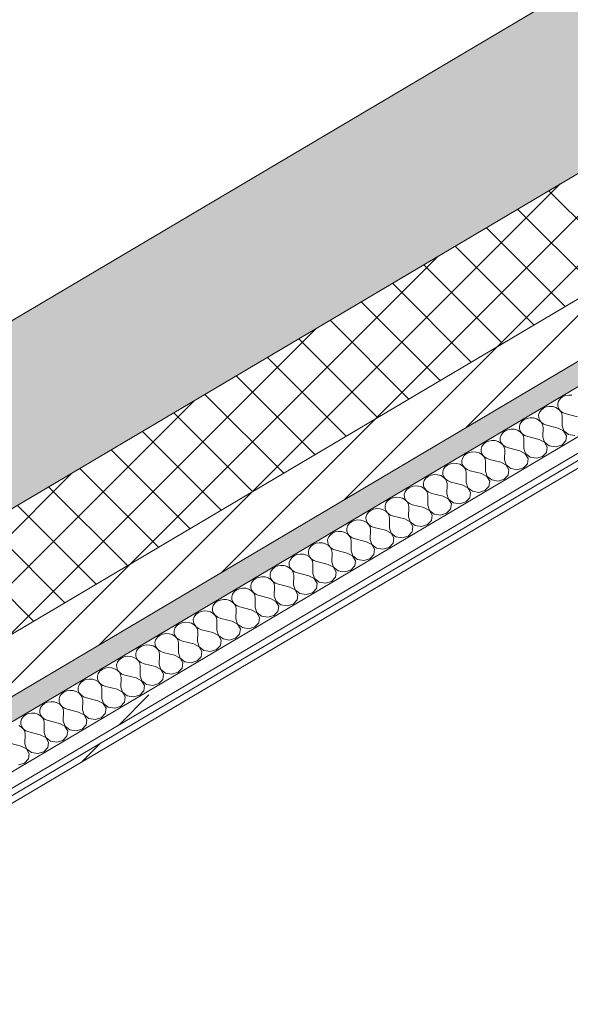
# Model space of a CAD drawing. Header units: millimetres. Extents: x -36631 to 27388, y -24993 to 6945.
# Tile 165 of 256: x 396 to 865, y -12444 to -11604. Entities that reach past the tile are written whole.
import ezdxf

# ---------------------------------------------------------------- set-up
doc = ezdxf.new("R2010")
doc.units = ezdxf.units.MM
doc.header["$MEASUREMENT"] = 0
doc.linetypes.add('Wipeout_Contour', pattern=[1000, 0, -1000])
doc.layers.add('12_FAÇ_Façana', color=7, linetype='Continuous')
doc.layers.add('Nuevo_08_E_Envans secs', color=7, linetype='Continuous')
for name, color, linetype, lineweight, true_color in [('12_FAÇ_Façana_Pluma_Nº__102', 7, 'Continuous', 5, 0xcccccc), ('12_FAÇ_Façana_Pluma_Nº__174', 7, 'Continuous', 13, 0xe4ad2c), ('12_FAÇ_Façana_Pluma_Nº__176', 7, 'Continuous', 15, 0x93a0c6), ('Nuevo_08_E_Envans secs_Pluma_Nº__102', 7, 'Continuous', 5, 0xcccccc), ('Nuevo_08_E_Envans secs_Pluma_Nº__171', 171, 'Continuous', 13, 0xaaaaff), ('Nuevo_08_E_Envans secs_Pluma_Nº__177', 7, 'Continuous', 15, 0xf7e046)]:
    doc.layers.add(name, color=color, linetype=linetype, lineweight=lineweight, true_color=true_color)
for name, color, linetype, lineweight in [('12_FAÇ_Façana_Pluma_Nº__2', 8, 'Continuous', 5), ('12_FAÇ_Façana_Pluma_Nº__7', 7, 'Continuous', 5), ('Nuevo_08_E_Envans secs_Pluma_Nº__1', 7, 'Continuous', 5)]:
    doc.layers.add(name, color=color, linetype=linetype, lineweight=lineweight)
pattern_1 = [(45, (0, 0), (-183.848, 183.848), [195, -65]), (45, (7e-14, 183.85), (-183.848, 183.848), [195, -65])]

# ---------------------------------------------------------------- blocks, each defined once
blk = doc.blocks.new('Elem Sección_97_1')
at = {"layer": '12_FAÇ_Façana_Pluma_Nº__102', "linetype": 'Continuous', "lineweight": 0, "true_color": 0xe5e5e5}
blk.add_hatch(color=254, dxfattribs=at).paths.add_polyline_path([(-1935.93, -13237.7), (-1842.3, -13342.47), (1201.82, -11539.73), (1155.37, -11487.75), (1498.66, -11284.46), (1545.11, -11336.44), (1557.37, -11329.18), (1463.74, -11224.4)])
at = {"layer": '12_FAÇ_Façana_Pluma_Nº__174', "linetype": 'Continuous', "lineweight": 13, "true_color": 0xe4ad2c}
h = blk.add_hatch(dxfattribs=at)
h.set_pattern_fill('SATE_Aislamiento_0001', color=42, style=0, pattern_type=2)
h.set_pattern_definition([(45, (0, 0), (-21.213203, 21.213203), []), (135, (0, 0), (21.213203, 21.213203), [])])
h.paths.add_polyline_path([(-1842.3, -13342.47), (-1779.88, -13412.32), (1229.91, -11629.91), (1264.24, -11609.58), (1201.82, -11539.73)])
at = {"layer": '12_FAÇ_Façana_Pluma_Nº__176', "linetype": 'Continuous', "lineweight": 0, "true_color": 0x495063}
blk.add_hatch(color=251, dxfattribs=at).paths.add_polyline_path([(-1748.67, -13447.25), (-1736.19, -13461.22), (1273.61, -11678.8), (1261.12, -11664.83)])
at = {"layer": '12_FAÇ_Façana_Pluma_Nº__2', "linetype": 'Continuous', "lineweight": 5}
h = blk.add_hatch(dxfattribs=at)
h.set_pattern_fill('Ceramic_0001', color=8, style=0, pattern_type=2)
h.set_pattern_definition([(45, (0, 0), (-21.213203, 21.213203), [])])
h.paths.add_polyline_path([(1229.91, -11629.91), (-1779.88, -13412.32), (-1748.67, -13447.25), (1261.12, -11664.83)])
at = {"layer": '12_FAÇ_Façana_Pluma_Nº__7', "color": 7, "linetype": 'Continuous', "lineweight": 5}
for p, q in [((1463.74, -11224.4), (-1935.93, -13237.7)), ((1201.82, -11539.73), (-1842.3, -13342.47)), ((1261.12, -11664.83), (-1748.67, -13447.25))]:
    blk.add_line(p, q, dxfattribs=at)
at = {"layer": '12_FAÇ_Façana_Pluma_Nº__7', "color": 7, "linetype": 'Continuous', "lineweight": 5, "flags": 128}
for points in [[(1264.24, -11609.58), (1229.91, -11629.91), (-1779.88, -13412.32)], [(1273.61, -11678.8), (-1460.26, -13297.81), (-1520.33, -13333.38), (-1736.19, -13461.22)]]:
    blk.add_lwpolyline(points, dxfattribs=at)
blk = doc.blocks.new('*X361')
at = {"layer": 'Nuevo_08_E_Envans secs_Pluma_Nº__102', "color": 254, "linetype": 'Continuous', "lineweight": 5, "true_color": 0xcccccc}
for p, q in [((860.67, -11924.75), (858.21, -11925.82)), ((863.4, -11924.27), (860.67, -11924.75)), ((866.18, -11924.41), (863.4, -11924.27)), ((847.05, -11933.95), (844.33, -11934.43)), ((849.83, -11934.09), (847.05, -11933.95)), ((854.8, -11929.36), (854.11, -11931.56)), ((854.11, -11931.56), (854.19, -11933.83)), ((854.19, -11933.83), (855.02, -11935.99)), ((856.21, -11927.4), (854.8, -11929.36)), ((858.21, -11925.82), (856.21, -11927.4)), ((838.46, -11939.04), (837.77, -11941.24)), ((837.77, -11941.24), (837.84, -11943.51)), ((839.86, -11937.08), (838.46, -11939.04)), ((841.87, -11935.5), (839.86, -11937.08)), ((844.33, -11934.43), (841.87, -11935.5)), ((852.46, -11934.85), (849.83, -11934.09)), ((854.74, -11936.16), (852.46, -11934.85)), ((856.49, -11937.93), (854.74, -11936.16)), ((855.02, -11935.99), (856.55, -11937.89)), ((857.57, -11940.02), (856.49, -11937.93)), ((856.55, -11937.89), (858.66, -11939.38)), ((857.92, -11942.27), (857.57, -11940.02)), ((857.77, -11950.5), (857.92, -11942.27)), ((858.66, -11939.38), (861.19, -11940.34)), ((870.85, -11942.75), (861.19, -11940.34)), ((822.11, -11948.72), (821.42, -11950.92)), ((823.51, -11946.76), (822.11, -11948.72)), ((825.52, -11945.18), (823.51, -11946.76)), ((827.98, -11944.11), (825.52, -11945.18)), ((830.7, -11943.63), (827.98, -11944.11)), ((833.49, -11943.77), (830.7, -11943.63)), ((836.12, -11944.53), (833.49, -11943.77)), ((838.39, -11945.84), (836.12, -11944.53)), ((837.84, -11943.51), (838.68, -11945.67)), ((840.14, -11947.61), (838.39, -11945.84)), ((838.68, -11945.67), (840.2, -11947.57)), ((841.23, -11949.7), (840.14, -11947.61)), ((840.2, -11947.57), (842.31, -11949.06)), ((841.57, -11951.95), (841.23, -11949.7)), ((842.31, -11949.06), (844.84, -11950.02)), ((854.5, -11952.43), (844.84, -11950.02)), ((857.77, -11950.5), (859.2, -11954.84)), ((805.76, -11958.4), (805.07, -11960.6)), ((807.17, -11956.44), (805.76, -11958.4)), ((809.17, -11954.86), (807.17, -11956.44)), ((811.63, -11953.79), (809.17, -11954.86)), ((814.36, -11953.31), (811.63, -11953.79)), ((817.14, -11953.45), (814.36, -11953.31)), ((819.77, -11954.21), (817.14, -11953.45)), ((822.04, -11955.52), (819.77, -11954.21)), ((821.42, -11950.92), (821.5, -11953.19)), ((821.5, -11953.19), (822.33, -11955.35)), ((823.79, -11957.29), (822.04, -11955.52)), ((822.33, -11955.35), (823.86, -11957.25)), ((824.88, -11959.38), (823.79, -11957.29)), ((823.86, -11957.25), (825.97, -11958.74)), ((825.97, -11958.74), (828.49, -11959.7)), ((841.42, -11960.18), (841.57, -11951.95)), ((859.13, -11954.88), (854.5, -11952.43)), ((861.5, -11958.94), (859.13, -11954.88)), ((859.2, -11954.84), (863.22, -11957.92)), ((860.88, -11963.41), (861.5, -11958.94)), ((863.22, -11957.92), (868.63, -11958.82)), ((790.82, -11966.12), (789.42, -11968.08)), ((792.83, -11964.54), (790.82, -11966.12)), ((795.29, -11963.47), (792.83, -11964.54)), ((798.01, -11962.99), (795.29, -11963.47)), ((800.79, -11963.13), (798.01, -11962.99)), ((803.42, -11963.89), (800.79, -11963.13)), ((805.7, -11965.2), (803.42, -11963.89)), ((805.07, -11960.6), (805.15, -11962.87)), ((805.15, -11962.87), (805.98, -11965.03)), ((807.44, -11966.97), (805.7, -11965.2)), ((805.98, -11965.03), (807.51, -11966.93)), ((808.53, -11969.06), (807.44, -11966.97)), ((807.51, -11966.93), (809.62, -11968.42)), ((825.22, -11961.63), (824.88, -11959.38)), ((825.07, -11969.86), (825.22, -11961.63)), ((838.15, -11962.11), (828.49, -11959.7)), ((842.79, -11964.56), (838.15, -11962.11)), ((841.42, -11960.18), (842.85, -11964.52)), ((845.15, -11968.62), (842.79, -11964.56)), ((842.85, -11964.52), (846.88, -11967.6)), ((846.88, -11967.6), (852.29, -11968.5)), ((852.29, -11968.5), (857.47, -11966.95)), ((857.47, -11966.95), (860.88, -11963.41)), ((774.47, -11975.8), (773.07, -11977.76)), ((776.48, -11974.22), (774.47, -11975.8)), ((778.94, -11973.15), (776.48, -11974.22)), ((781.66, -11972.67), (778.94, -11973.15)), ((784.45, -11972.81), (781.66, -11972.67)), ((787.08, -11973.57), (784.45, -11972.81)), ((789.35, -11974.88), (787.08, -11973.57)), ((789.42, -11968.08), (788.73, -11970.28)), ((788.73, -11970.28), (788.8, -11972.55)), ((788.8, -11972.55), (789.63, -11974.72)), ((791.1, -11976.65), (789.35, -11974.88)), ((789.63, -11974.72), (791.16, -11976.61)), ((808.88, -11971.31), (808.53, -11969.06)), ((808.73, -11979.54), (808.88, -11971.31)), ((809.62, -11968.42), (812.15, -11969.38)), ((821.81, -11971.8), (812.15, -11969.38)), ((826.44, -11974.24), (821.81, -11971.8)), ((825.07, -11969.86), (826.51, -11974.2)), ((828.8, -11978.3), (826.44, -11974.24)), ((826.51, -11974.2), (830.53, -11977.28)), ((841.13, -11976.63), (844.53, -11973.09)), ((844.53, -11973.09), (845.15, -11968.62)), ((760.13, -11983.9), (758.12, -11985.48)), ((762.59, -11982.83), (760.13, -11983.9)), ((765.32, -11982.35), (762.59, -11982.83)), ((768.1, -11982.5), (765.32, -11982.35)), ((770.73, -11983.25), (768.1, -11982.5)), ((773, -11984.56), (770.73, -11983.25)), ((773.07, -11977.76), (772.38, -11979.96)), ((772.38, -11979.96), (772.45, -11982.23)), ((772.45, -11982.23), (773.29, -11984.4)), ((773.29, -11984.4), (774.82, -11986.29)), ((792.18, -11978.74), (791.1, -11976.65)), ((791.16, -11976.61), (793.27, -11978.1)), ((792.53, -11980.99), (792.18, -11978.74)), ((792.38, -11989.22), (792.53, -11980.99)), ((793.27, -11978.1), (795.8, -11979.06)), ((805.46, -11981.48), (795.8, -11979.06)), ((810.09, -11983.92), (805.46, -11981.48)), ((808.73, -11979.54), (810.16, -11983.88)), ((812.46, -11987.99), (810.09, -11983.92)), ((810.16, -11983.88), (814.18, -11986.96)), ((824.78, -11986.31), (828.19, -11982.77)), ((828.19, -11982.77), (828.8, -11978.3)), ((830.53, -11977.28), (835.94, -11978.18)), ((835.94, -11978.18), (841.13, -11976.63)), ((746.24, -11992.52), (743.78, -11993.58)), ((748.97, -11992.03), (746.24, -11992.52)), ((751.75, -11992.18), (748.97, -11992.03)), ((754.38, -11992.93), (751.75, -11992.18)), ((756.72, -11987.44), (756.03, -11989.64)), ((756.03, -11989.64), (756.11, -11991.91)), ((756.11, -11991.91), (756.94, -11994.08)), ((758.12, -11985.48), (756.72, -11987.44)), ((774.75, -11986.33), (773, -11984.56)), ((775.84, -11988.42), (774.75, -11986.33)), ((774.82, -11986.29), (776.92, -11987.78)), ((776.18, -11990.68), (775.84, -11988.42)), ((776.03, -11998.9), (776.18, -11990.68)), ((776.92, -11987.78), (779.45, -11988.74)), ((789.11, -11991.16), (779.45, -11988.74)), ((793.75, -11993.6), (789.11, -11991.16)), ((792.38, -11989.22), (793.81, -11993.56)), ((808.43, -11995.99), (811.84, -11992.45)), ((811.84, -11992.45), (812.46, -11987.99)), ((814.18, -11986.96), (819.59, -11987.86)), ((819.59, -11987.86), (824.78, -11986.31)), ((740.38, -11997.12), (739.69, -11999.32)), ((739.69, -11999.32), (739.76, -12001.59)), ((741.78, -11995.16), (740.38, -11997.12)), ((743.78, -11993.58), (741.78, -11995.16)), ((756.66, -11994.25), (754.38, -11992.93)), ((758.4, -11996.01), (756.66, -11994.25)), ((756.94, -11994.08), (758.47, -11995.97)), ((759.49, -11998.1), (758.4, -11996.01)), ((758.47, -11995.97), (760.58, -11997.46)), ((759.83, -12000.36), (759.49, -11998.1)), ((759.69, -12008.58), (759.83, -12000.36)), ((760.58, -11997.46), (763.1, -11998.42)), ((772.76, -12000.84), (763.1, -11998.42)), ((777.4, -12003.28), (772.76, -12000.84)), ((776.03, -11998.9), (777.46, -12003.24)), ((796.11, -11997.67), (793.75, -11993.6)), ((793.81, -11993.56), (797.83, -11996.64)), ((795.49, -12002.13), (796.11, -11997.67)), ((797.83, -11996.64), (803.25, -11997.54)), ((803.25, -11997.54), (808.43, -11995.99)), ((724.03, -12006.8), (723.34, -12009)), ((723.34, -12009), (723.41, -12011.27)), ((725.43, -12004.84), (724.03, -12006.8)), ((727.44, -12003.27), (725.43, -12004.84)), ((729.9, -12002.2), (727.44, -12003.27)), ((732.62, -12001.71), (729.9, -12002.2)), ((735.41, -12001.86), (732.62, -12001.71)), ((738.03, -12002.61), (735.41, -12001.86)), ((740.31, -12003.93), (738.03, -12002.61)), ((739.76, -12001.59), (740.59, -12003.76)), ((742.06, -12005.69), (740.31, -12003.93)), ((740.59, -12003.76), (742.12, -12005.66)), ((743.14, -12007.78), (742.06, -12005.69)), ((742.12, -12005.66), (744.23, -12007.14)), ((743.49, -12010.04), (743.14, -12007.78)), ((744.23, -12007.14), (746.76, -12008.1)), ((756.42, -12010.52), (746.76, -12008.1)), ((759.69, -12008.58), (761.12, -12012.92)), ((779.76, -12007.35), (777.4, -12003.28)), ((777.46, -12003.24), (781.49, -12006.32)), ((779.15, -12011.82), (779.76, -12007.35)), ((781.49, -12006.32), (786.9, -12007.22)), ((786.9, -12007.22), (792.08, -12005.67)), ((792.08, -12005.67), (795.49, -12002.13)), ((707.68, -12016.48), (706.99, -12018.68)), ((709.08, -12014.52), (707.68, -12016.48)), ((711.09, -12012.95), (709.08, -12014.52)), ((713.55, -12011.88), (711.09, -12012.95)), ((716.28, -12011.4), (713.55, -12011.88)), ((719.06, -12011.54), (716.28, -12011.4)), ((721.69, -12012.29), (719.06, -12011.54)), ((723.96, -12013.61), (721.69, -12012.29)), ((723.41, -12011.27), (724.25, -12013.44)), ((725.71, -12015.38), (723.96, -12013.61)), ((724.25, -12013.44), (725.78, -12015.34)), ((726.8, -12017.47), (725.71, -12015.38)), ((725.78, -12015.34), (727.88, -12016.82)), ((727.14, -12019.72), (726.8, -12017.47)), ((727.88, -12016.82), (730.41, -12017.78)), ((740.07, -12020.2), (730.41, -12017.78)), ((743.34, -12018.26), (743.49, -12010.04)), ((761.05, -12012.96), (756.42, -12010.52)), ((763.41, -12017.03), (761.05, -12012.96)), ((761.12, -12012.92), (765.14, -12016.01)), ((762.8, -12021.5), (763.41, -12017.03)), ((765.14, -12016.01), (770.55, -12016.9)), ((770.55, -12016.9), (775.74, -12015.35)), ((775.74, -12015.35), (779.15, -12011.82)), ((691.33, -12026.17), (690.64, -12028.36)), ((692.74, -12024.2), (691.33, -12026.17)), ((694.74, -12022.63), (692.74, -12024.2)), ((697.2, -12021.56), (694.74, -12022.63)), ((699.93, -12021.08), (697.2, -12021.56)), ((702.71, -12021.22), (699.93, -12021.08)), ((705.34, -12021.98), (702.71, -12021.22)), ((707.61, -12023.29), (705.34, -12021.98)), ((706.99, -12018.68), (707.07, -12020.95)), ((707.07, -12020.95), (707.9, -12023.12)), ((709.36, -12025.06), (707.61, -12023.29)), ((707.9, -12023.12), (709.43, -12025.02)), ((710.45, -12027.15), (709.36, -12025.06)), ((709.43, -12025.02), (711.54, -12026.5)), ((726.99, -12027.94), (727.14, -12019.72)), ((744.7, -12022.64), (740.07, -12020.2)), ((743.34, -12018.26), (744.77, -12022.61)), ((747.07, -12026.71), (744.7, -12022.64)), ((744.77, -12022.61), (748.79, -12025.69)), ((748.79, -12025.69), (754.21, -12026.59)), ((754.21, -12026.59), (759.39, -12025.03)), ((759.39, -12025.03), (762.8, -12021.5)), ((676.39, -12033.88), (674.99, -12035.85)), ((678.4, -12032.31), (676.39, -12033.88)), ((680.86, -12031.24), (678.4, -12032.31)), ((683.58, -12030.76), (680.86, -12031.24)), ((686.36, -12030.9), (683.58, -12030.76)), ((688.99, -12031.66), (686.36, -12030.9)), ((691.27, -12032.97), (688.99, -12031.66)), ((690.64, -12028.36), (690.72, -12030.63)), ((690.72, -12030.63), (691.55, -12032.8)), ((693.02, -12034.74), (691.27, -12032.97)), ((691.55, -12032.8), (693.08, -12034.7)), ((694.1, -12036.83), (693.02, -12034.74)), ((693.08, -12034.7), (695.19, -12036.18)), ((710.79, -12029.4), (710.45, -12027.15)), ((710.65, -12037.62), (710.79, -12029.4)), ((711.54, -12026.5), (714.06, -12027.46)), ((723.72, -12029.88), (714.06, -12027.46)), ((728.36, -12032.33), (723.72, -12029.88)), ((726.99, -12027.94), (728.42, -12032.29)), ((730.72, -12036.39), (728.36, -12032.33)), ((728.42, -12032.29), (732.45, -12035.37)), ((737.86, -12036.27), (743.04, -12034.72)), ((743.04, -12034.72), (746.45, -12031.18)), ((746.45, -12031.18), (747.07, -12026.71)), ((662.05, -12041.99), (660.04, -12043.56)), ((664.51, -12040.92), (662.05, -12041.99)), ((667.23, -12040.44), (664.51, -12040.92)), ((670.02, -12040.58), (667.23, -12040.44)), ((672.65, -12041.34), (670.02, -12040.58)), ((674.92, -12042.65), (672.65, -12041.34)), ((674.99, -12035.85), (674.3, -12038.05)), ((674.3, -12038.05), (674.37, -12040.31)), ((674.37, -12040.31), (675.21, -12042.48)), ((676.67, -12044.42), (674.92, -12042.65)), ((675.21, -12042.48), (676.73, -12044.38)), ((694.45, -12039.08), (694.1, -12036.83)), ((694.3, -12047.31), (694.45, -12039.08)), ((695.19, -12036.18), (697.72, -12037.14)), ((707.38, -12039.56), (697.72, -12037.14)), ((712.01, -12042.01), (707.38, -12039.56)), ((710.65, -12037.62), (712.08, -12041.97)), ((714.37, -12046.07), (712.01, -12042.01)), ((712.08, -12041.97), (716.1, -12045.05)), ((726.7, -12044.4), (730.11, -12040.86)), ((730.11, -12040.86), (730.72, -12036.39)), ((732.45, -12035.37), (737.86, -12036.27)), ((648.16, -12050.6), (645.7, -12051.67)), ((650.89, -12050.12), (648.16, -12050.6)), ((653.67, -12050.26), (650.89, -12050.12)), ((656.3, -12051.02), (653.67, -12050.26)), ((658.57, -12052.33), (656.3, -12051.02)), ((658.64, -12045.53), (657.95, -12047.73)), ((657.95, -12047.73), (658.02, -12050)), ((658.02, -12050), (658.86, -12052.16)), ((660.04, -12043.56), (658.64, -12045.53)), ((677.76, -12046.51), (676.67, -12044.42)), ((676.73, -12044.38), (678.84, -12045.86)), ((678.1, -12048.76), (677.76, -12046.51)), ((677.95, -12056.99), (678.1, -12048.76)), ((678.84, -12045.86), (681.37, -12046.82)), ((691.03, -12049.24), (681.37, -12046.82)), ((695.66, -12051.69), (691.03, -12049.24)), ((694.3, -12047.31), (695.73, -12051.65)), ((710.35, -12054.08), (713.76, -12050.54)), ((713.76, -12050.54), (714.37, -12046.07)), ((716.1, -12045.05), (721.51, -12045.95)), ((721.51, -12045.95), (726.7, -12044.4)), ((634.54, -12059.8), (631.81, -12060.28)), ((637.32, -12059.94), (634.54, -12059.8)), ((639.95, -12060.7), (637.32, -12059.94)), ((642.29, -12055.21), (641.6, -12057.41)), ((641.6, -12057.41), (641.68, -12059.68)), ((641.68, -12059.68), (642.51, -12061.84)), ((643.69, -12053.25), (642.29, -12055.21)), ((645.7, -12051.67), (643.69, -12053.25)), ((660.32, -12054.1), (658.57, -12052.33)), ((658.86, -12052.16), (660.39, -12054.06)), ((661.41, -12056.19), (660.32, -12054.1)), ((660.39, -12054.06), (662.5, -12055.54)), ((661.75, -12058.44), (661.41, -12056.19)), ((661.6, -12066.67), (661.75, -12058.44)), ((662.5, -12055.54), (665.02, -12056.5)), ((674.68, -12058.92), (665.02, -12056.5)), ((679.32, -12061.37), (674.68, -12058.92)), ((677.95, -12056.99), (679.38, -12061.33)), ((698.03, -12055.75), (695.66, -12051.69)), ((695.73, -12051.65), (699.75, -12054.73)), ((697.41, -12060.22), (698.03, -12055.75)), ((699.75, -12054.73), (705.16, -12055.63)), ((705.16, -12055.63), (710.35, -12054.08)), ((625.95, -12064.89), (625.26, -12067.09)), ((625.26, -12067.09), (625.33, -12069.36)), ((627.35, -12062.93), (625.95, -12064.89)), ((629.36, -12061.35), (627.35, -12062.93)), ((631.81, -12060.28), (629.36, -12061.35)), ((642.23, -12062.01), (639.95, -12060.7)), ((643.97, -12063.78), (642.23, -12062.01)), ((642.51, -12061.84), (644.04, -12063.74)), ((645.06, -12065.87), (643.97, -12063.78)), ((644.04, -12063.74), (646.15, -12065.23)), ((645.41, -12068.12), (645.06, -12065.87)), ((645.26, -12076.35), (645.41, -12068.12)), ((646.15, -12065.23), (648.67, -12066.19)), ((658.33, -12068.6), (648.67, -12066.19)), ((661.6, -12066.67), (663.04, -12071.01)), ((681.68, -12065.43), (679.32, -12061.37)), ((679.38, -12061.33), (683.41, -12064.41)), ((681.06, -12069.9), (681.68, -12065.43)), ((683.41, -12064.41), (688.82, -12065.31)), ((688.82, -12065.31), (694, -12063.76)), ((694, -12063.76), (697.41, -12060.22)), ((609.6, -12074.57), (608.91, -12076.77)), ((611, -12072.61), (609.6, -12074.57)), ((613.01, -12071.03), (611, -12072.61)), ((615.47, -12069.96), (613.01, -12071.03)), ((618.19, -12069.48), (615.47, -12069.96)), ((620.98, -12069.62), (618.19, -12069.48)), ((623.6, -12070.38), (620.98, -12069.62)), ((625.88, -12071.69), (623.6, -12070.38)), ((625.33, -12069.36), (626.16, -12071.52)), ((627.63, -12073.46), (625.88, -12071.69)), ((626.16, -12071.52), (627.69, -12073.42)), ((628.71, -12075.55), (627.63, -12073.46)), ((627.69, -12073.42), (629.8, -12074.91)), ((629.06, -12077.8), (628.71, -12075.55)), ((629.8, -12074.91), (632.33, -12075.87)), ((641.99, -12078.28), (632.33, -12075.87)), ((645.26, -12076.35), (646.69, -12080.69)), ((662.97, -12071.05), (658.33, -12068.6)), ((665.33, -12075.11), (662.97, -12071.05)), ((663.04, -12071.01), (667.06, -12074.09)), ((664.72, -12079.58), (665.33, -12075.11)), ((667.06, -12074.09), (672.47, -12074.99)), ((672.47, -12074.99), (677.65, -12073.44)), ((677.65, -12073.44), (681.06, -12069.9)), ((593.25, -12084.25), (592.56, -12086.45)), ((594.65, -12082.29), (593.25, -12084.25)), ((596.66, -12080.71), (594.65, -12082.29)), ((599.12, -12079.64), (596.66, -12080.71)), ((601.85, -12079.16), (599.12, -12079.64)), ((604.63, -12079.3), (601.85, -12079.16)), ((607.26, -12080.06), (604.63, -12079.3)), ((609.53, -12081.37), (607.26, -12080.06)), ((608.91, -12076.77), (608.98, -12079.04)), ((608.98, -12079.04), (609.82, -12081.2)), ((611.28, -12083.14), (609.53, -12081.37)), ((609.82, -12081.2), (611.35, -12083.1)), ((612.37, -12085.23), (611.28, -12083.14)), ((611.35, -12083.1), (613.45, -12084.59)), ((613.45, -12084.59), (615.98, -12085.55)), ((628.91, -12086.03), (629.06, -12077.8)), ((646.62, -12080.73), (641.99, -12078.28)), ((648.99, -12084.79), (646.62, -12080.73)), ((646.69, -12080.69), (650.71, -12083.77)), ((648.37, -12089.26), (648.99, -12084.79)), ((650.71, -12083.77), (656.12, -12084.67)), ((656.12, -12084.67), (661.31, -12083.12)), ((661.31, -12083.12), (664.72, -12079.58)), ((578.31, -12091.97), (576.9, -12093.93)), ((580.31, -12090.39), (578.31, -12091.97)), ((582.77, -12089.32), (580.31, -12090.39)), ((585.5, -12088.84), (582.77, -12089.32)), ((588.28, -12088.98), (585.5, -12088.84)), ((590.91, -12089.74), (588.28, -12088.98)), ((593.19, -12091.05), (590.91, -12089.74)), ((592.56, -12086.45), (592.64, -12088.72)), ((592.64, -12088.72), (593.47, -12090.88)), ((594.93, -12092.82), (593.19, -12091.05)), ((593.47, -12090.88), (595, -12092.78)), ((596.02, -12094.91), (594.93, -12092.82)), ((595, -12092.78), (597.11, -12094.27)), ((612.71, -12087.48), (612.37, -12085.23)), ((612.56, -12095.71), (612.71, -12087.48)), ((625.64, -12087.96), (615.98, -12085.55)), ((630.28, -12090.41), (625.64, -12087.96)), ((628.91, -12086.03), (630.34, -12090.37)), ((632.64, -12094.47), (630.28, -12090.41)), ((630.34, -12090.37), (634.36, -12093.45)), ((634.36, -12093.45), (639.78, -12094.35)), ((639.78, -12094.35), (644.96, -12092.8)), ((644.96, -12092.8), (648.37, -12089.26)), ((561.96, -12101.65), (560.56, -12103.61)), ((563.97, -12100.07), (561.96, -12101.65)), ((566.43, -12099), (563.97, -12100.07)), ((569.15, -12098.52), (566.43, -12099)), ((571.93, -12098.66), (569.15, -12098.52)), ((574.56, -12099.42), (571.93, -12098.66)), ((576.84, -12100.73), (574.56, -12099.42)), ((576.9, -12093.93), (576.21, -12096.13)), ((576.21, -12096.13), (576.29, -12098.4)), ((576.29, -12098.4), (577.12, -12100.57)), ((578.59, -12102.5), (576.84, -12100.73)), ((577.12, -12100.57), (578.65, -12102.46)), ((596.36, -12097.16), (596.02, -12094.91)), ((596.22, -12105.39), (596.36, -12097.16)), ((597.11, -12094.27), (599.63, -12095.23)), ((609.29, -12097.65), (599.63, -12095.23)), ((613.93, -12100.09), (609.29, -12097.65)), ((612.56, -12095.71), (613.99, -12100.05)), ((616.29, -12104.15), (613.93, -12100.09)), ((613.99, -12100.05), (618.02, -12103.13)), ((628.61, -12102.48), (632.02, -12098.94)), ((632.02, -12098.94), (632.64, -12094.47)), ((547.62, -12109.75), (545.61, -12111.33)), ((550.08, -12108.68), (547.62, -12109.75)), ((552.8, -12108.2), (550.08, -12108.68)), ((555.59, -12108.35), (552.8, -12108.2)), ((558.22, -12109.1), (555.59, -12108.35)), ((560.49, -12110.41), (558.22, -12109.1)), ((560.56, -12103.61), (559.87, -12105.81)), ((559.87, -12105.81), (559.94, -12108.08)), ((559.94, -12108.08), (560.78, -12110.25)), ((560.78, -12110.25), (562.31, -12112.14)), ((579.67, -12104.59), (578.59, -12102.5)), ((578.65, -12102.46), (580.76, -12103.95)), ((580.02, -12106.84), (579.67, -12104.59)), ((579.87, -12115.07), (580.02, -12106.84)), ((580.76, -12103.95), (583.29, -12104.91)), ((592.95, -12107.33), (583.29, -12104.91)), ((597.58, -12109.77), (592.95, -12107.33)), ((596.22, -12105.39), (597.65, -12109.73)), ((599.94, -12113.84), (597.58, -12109.77)), ((597.65, -12109.73), (601.67, -12112.81)), ((612.27, -12112.16), (615.68, -12108.62)), ((615.68, -12108.62), (616.29, -12104.15)), ((618.02, -12103.13), (623.43, -12104.03)), ((623.43, -12104.03), (628.61, -12102.48)), ((533.73, -12118.37), (531.27, -12119.43)), ((536.46, -12117.88), (533.73, -12118.37)), ((539.24, -12118.03), (536.46, -12117.88)), ((541.87, -12118.78), (539.24, -12118.03)), ((544.21, -12113.29), (543.52, -12115.49)), ((543.52, -12115.49), (543.6, -12117.76)), ((543.6, -12117.76), (544.43, -12119.93)), ((545.61, -12111.33), (544.21, -12113.29)), ((562.24, -12112.18), (560.49, -12110.41)), ((563.33, -12114.27), (562.24, -12112.18)), ((562.31, -12112.14), (564.41, -12113.63)), ((563.67, -12116.53), (563.33, -12114.27)), ((563.52, -12124.75), (563.67, -12116.53)), ((564.41, -12113.63), (566.94, -12114.59)), ((576.6, -12117.01), (566.94, -12114.59)), ((581.23, -12119.45), (576.6, -12117.01)), ((579.87, -12115.07), (581.3, -12119.41)), ((595.92, -12121.84), (599.33, -12118.3)), ((599.33, -12118.3), (599.94, -12113.84)), ((601.67, -12112.81), (607.08, -12113.71)), ((607.08, -12113.71), (612.27, -12112.16)), ((527.86, -12122.97), (527.17, -12125.17)), ((527.17, -12125.17), (527.25, -12127.44)), ((529.27, -12121.01), (527.86, -12122.97)), ((531.27, -12119.43), (529.27, -12121.01)), ((544.14, -12120.1), (541.87, -12118.78)), ((545.89, -12121.86), (544.14, -12120.1)), ((544.43, -12119.93), (545.96, -12121.82)), ((546.98, -12123.95), (545.89, -12121.86)), ((545.96, -12121.82), (548.07, -12123.31)), ((547.32, -12126.21), (546.98, -12123.95)), ((547.18, -12134.43), (547.32, -12126.21)), ((548.07, -12123.31), (550.59, -12124.27)), ((560.25, -12126.69), (550.59, -12124.27)), ((564.89, -12129.13), (560.25, -12126.69)), ((563.52, -12124.75), (564.95, -12129.09)), ((583.6, -12123.52), (581.23, -12119.45)), ((581.3, -12119.41), (585.32, -12122.49)), ((582.98, -12127.98), (583.6, -12123.52)), ((585.32, -12122.49), (590.73, -12123.39)), ((590.73, -12123.39), (595.92, -12121.84)), ((511.52, -12132.65), (510.83, -12134.85)), ((510.83, -12134.85), (510.9, -12137.12)), ((512.92, -12130.69), (511.52, -12132.65)), ((514.93, -12129.12), (512.92, -12130.69)), ((517.39, -12128.05), (514.93, -12129.12)), ((520.11, -12127.56), (517.39, -12128.05)), ((522.89, -12127.71), (520.11, -12127.56)), ((525.52, -12128.46), (522.89, -12127.71)), ((527.8, -12129.78), (525.52, -12128.46)), ((527.25, -12127.44), (528.08, -12129.61)), ((529.54, -12131.54), (527.8, -12129.78)), ((528.08, -12129.61), (529.61, -12131.51)), ((530.63, -12133.63), (529.54, -12131.54)), ((529.61, -12131.51), (531.72, -12132.99)), ((530.98, -12135.89), (530.63, -12133.63)), ((531.72, -12132.99), (534.25, -12133.95)), ((543.91, -12136.37), (534.25, -12133.95)), ((547.18, -12134.43), (548.61, -12138.77)), ((567.25, -12133.2), (564.89, -12129.13)), ((564.95, -12129.09), (568.98, -12132.17)), ((566.63, -12137.67), (567.25, -12133.2)), ((568.98, -12132.17), (574.39, -12133.07)), ((574.39, -12133.07), (579.57, -12131.52)), ((579.57, -12131.52), (582.98, -12127.98)), ((495.17, -12142.33), (494.48, -12144.53)), ((496.57, -12140.37), (495.17, -12142.33)), ((498.58, -12138.8), (496.57, -12140.37)), ((501.04, -12137.73), (498.58, -12138.8)), ((503.76, -12137.25), (501.04, -12137.73)), ((506.55, -12137.39), (503.76, -12137.25)), ((509.18, -12138.14), (506.55, -12137.39)), ((511.45, -12139.46), (509.18, -12138.14)), ((510.9, -12137.12), (511.73, -12139.29)), ((513.2, -12141.23), (511.45, -12139.46)), ((511.73, -12139.29), (513.26, -12141.19)), ((514.29, -12143.32), (513.2, -12141.23)), ((513.26, -12141.19), (515.37, -12142.67)), ((514.63, -12145.57), (514.29, -12143.32)), ((515.37, -12142.67), (517.9, -12143.63)), ((527.56, -12146.05), (517.9, -12143.63)), ((530.83, -12144.11), (530.98, -12135.89)), ((548.54, -12138.81), (543.91, -12136.37)), ((550.9, -12142.88), (548.54, -12138.81)), ((548.61, -12138.77), (552.63, -12141.86)), ((550.29, -12147.35), (550.9, -12142.88)), ((552.63, -12141.86), (558.04, -12142.75)), ((558.04, -12142.75), (563.23, -12141.2)), ((563.23, -12141.2), (566.63, -12137.67)), ((478.82, -12152.02), (478.13, -12154.21)), ((480.22, -12150.05), (478.82, -12152.02)), ((482.23, -12148.48), (480.22, -12150.05)), ((484.69, -12147.41), (482.23, -12148.48)), ((487.42, -12146.93), (484.69, -12147.41)), ((490.2, -12147.07), (487.42, -12146.93)), ((492.83, -12147.83), (490.2, -12147.07)), ((495.1, -12149.14), (492.83, -12147.83)), ((494.48, -12144.53), (494.55, -12146.8)), ((494.55, -12146.8), (495.39, -12148.97)), ((496.85, -12150.91), (495.1, -12149.14)), ((495.39, -12148.97), (496.92, -12150.87)), ((497.94, -12153), (496.85, -12150.91)), ((496.92, -12150.87), (499.02, -12152.35)), ((514.48, -12153.79), (514.63, -12145.57)), ((532.19, -12148.49), (527.56, -12146.05)), ((530.83, -12144.11), (532.26, -12148.46)), ((534.56, -12152.56), (532.19, -12148.49)), ((532.26, -12148.46), (536.28, -12151.54)), ((536.28, -12151.54), (541.69, -12152.44)), ((541.69, -12152.44), (546.88, -12150.88)), ((546.88, -12150.88), (550.29, -12147.35)), ((463.88, -12159.73), (462.48, -12161.7)), ((465.88, -12158.16), (463.88, -12159.73)), ((468.34, -12157.09), (465.88, -12158.16)), ((471.07, -12156.61), (468.34, -12157.09)), ((473.85, -12156.75), (471.07, -12156.61)), ((476.48, -12157.51), (473.85, -12156.75)), ((478.76, -12158.82), (476.48, -12157.51)), ((478.13, -12154.21), (478.21, -12156.48)), ((478.21, -12156.48), (479.04, -12158.65)), ((480.5, -12160.59), (478.76, -12158.82)), ((479.04, -12158.65), (480.57, -12160.55)), ((481.59, -12162.68), (480.5, -12160.59)), ((480.57, -12160.55), (482.68, -12162.03)), ((498.28, -12155.25), (497.94, -12153)), ((498.13, -12163.47), (498.28, -12155.25)), ((499.02, -12152.35), (501.55, -12153.31)), ((511.21, -12155.73), (501.55, -12153.31)), ((515.85, -12158.18), (511.21, -12155.73)), ((514.48, -12153.79), (515.91, -12158.14)), ((518.21, -12162.24), (515.85, -12158.18)), ((515.91, -12158.14), (519.93, -12161.22)), ((525.35, -12162.12), (530.53, -12160.57)), ((530.53, -12160.57), (533.94, -12157.03)), ((533.94, -12157.03), (534.56, -12152.56)), ((449.54, -12167.84), (447.53, -12169.41)), ((452, -12166.77), (449.54, -12167.84)), ((454.72, -12166.29), (452, -12166.77)), ((457.51, -12166.43), (454.72, -12166.29)), ((460.13, -12167.19), (457.51, -12166.43)), ((462.41, -12168.5), (460.13, -12167.19)), ((462.48, -12161.7), (461.79, -12163.9)), ((461.79, -12163.9), (461.86, -12166.16)), ((461.86, -12166.16), (462.69, -12168.33)), ((464.16, -12170.27), (462.41, -12168.5)), ((462.69, -12168.33), (464.22, -12170.23)), ((481.94, -12164.93), (481.59, -12162.68)), ((481.79, -12173.16), (481.94, -12164.93)), ((482.68, -12162.03), (485.2, -12162.99)), ((494.86, -12165.41), (485.2, -12162.99)), ((499.5, -12167.86), (494.86, -12165.41)), ((498.13, -12163.47), (499.57, -12167.82)), ((501.86, -12171.92), (499.5, -12167.86)), ((499.57, -12167.82), (503.59, -12170.9)), ((514.18, -12170.25), (517.59, -12166.71)), ((517.59, -12166.71), (518.21, -12162.24)), ((519.93, -12161.22), (525.35, -12162.12)), ((435.65, -12176.45), (433.19, -12177.52)), ((438.38, -12175.97), (435.65, -12176.45)), ((441.16, -12176.11), (438.38, -12175.97)), ((443.79, -12176.87), (441.16, -12176.11)), ((446.06, -12178.18), (443.79, -12176.87)), ((446.13, -12171.38), (445.44, -12173.58)), ((445.44, -12173.58), (445.51, -12175.85)), ((445.51, -12175.85), (446.35, -12178.01)), ((447.53, -12169.41), (446.13, -12171.38)), ((465.24, -12172.36), (464.16, -12170.27)), ((464.22, -12170.23), (466.33, -12171.71)), ((465.59, -12174.61), (465.24, -12172.36)), ((465.44, -12182.84), (465.59, -12174.61)), ((466.33, -12171.71), (468.86, -12172.67)), ((478.52, -12175.09), (468.86, -12172.67)), ((483.15, -12177.54), (478.52, -12175.09)), ((481.79, -12173.16), (483.22, -12177.5)), ((497.84, -12179.93), (501.25, -12176.39)), ((501.25, -12176.39), (501.86, -12171.92)), ((503.59, -12170.9), (509, -12171.8)), ((509, -12171.8), (514.18, -12170.25)), ((422.03, -12185.65), (419.3, -12186.13)), ((424.81, -12185.79), (422.03, -12185.65)), ((427.44, -12186.55), (424.81, -12185.79)), ((429.78, -12181.06), (429.09, -12183.26)), ((429.09, -12183.26), (429.17, -12185.53)), ((429.17, -12185.53), (430, -12187.69)), ((431.18, -12179.1), (429.78, -12181.06)), ((433.19, -12177.52), (431.18, -12179.1)), ((447.81, -12179.95), (446.06, -12178.18)), ((446.35, -12178.01), (447.88, -12179.91)), ((448.9, -12182.04), (447.81, -12179.95)), ((447.88, -12179.91), (449.98, -12181.39)), ((449.24, -12184.29), (448.9, -12182.04)), ((449.09, -12192.52), (449.24, -12184.29)), ((449.98, -12181.39), (452.51, -12182.35)), ((462.17, -12184.77), (452.51, -12182.35)), ((466.81, -12187.22), (462.17, -12184.77)), ((465.44, -12182.84), (466.87, -12187.18)), ((485.51, -12181.6), (483.15, -12177.54)), ((483.22, -12177.5), (487.24, -12180.58)), ((484.9, -12186.07), (485.51, -12181.6)), ((487.24, -12180.58), (492.65, -12181.48)), ((492.65, -12181.48), (497.84, -12179.93)), ((413.43, -12190.74), (412.74, -12192.94)), ((412.74, -12192.94), (412.82, -12195.21)), ((414.84, -12188.78), (413.43, -12190.74)), ((416.84, -12187.2), (414.84, -12188.78)), ((419.3, -12186.13), (416.84, -12187.2)), ((429.72, -12187.86), (427.44, -12186.55)), ((431.46, -12189.63), (429.72, -12187.86)), ((430, -12187.69), (431.53, -12189.59)), ((432.55, -12191.72), (431.46, -12189.63)), ((431.53, -12189.59), (433.64, -12191.08)), ((432.89, -12193.97), (432.55, -12191.72)), ((432.75, -12202.2), (432.89, -12193.97)), ((433.64, -12191.08), (436.16, -12192.04)), ((445.82, -12194.45), (436.16, -12192.04)), ((449.09, -12192.52), (450.52, -12196.86)), ((469.17, -12191.28), (466.81, -12187.22)), ((466.87, -12187.18), (470.89, -12190.26)), ((468.55, -12195.75), (469.17, -12191.28)), ((470.89, -12190.26), (476.31, -12191.16)), ((476.31, -12191.16), (481.49, -12189.61)), ((481.49, -12189.61), (484.9, -12186.07)), ((397.09, -12200.42), (396.4, -12202.62)), ((398.49, -12198.46), (397.09, -12200.42)), ((400.5, -12196.88), (398.49, -12198.46)), ((402.96, -12195.81), (400.5, -12196.88)), ((405.68, -12195.33), (402.96, -12195.81)), ((408.46, -12195.47), (405.68, -12195.33)), ((411.09, -12196.23), (408.46, -12195.47)), ((413.37, -12197.54), (411.09, -12196.23)), ((412.82, -12195.21), (413.65, -12197.37)), ((415.12, -12199.31), (413.37, -12197.54)), ((413.65, -12197.37), (415.18, -12199.27)), ((416.2, -12201.4), (415.12, -12199.31)), ((415.18, -12199.27), (417.29, -12200.76)), ((416.55, -12203.65), (416.2, -12201.4)), ((417.29, -12200.76), (419.82, -12201.72)), ((429.48, -12204.13), (419.82, -12201.72)), ((432.75, -12202.2), (434.18, -12206.54)), ((450.46, -12196.9), (445.82, -12194.45)), ((452.82, -12200.96), (450.46, -12196.9)), ((450.52, -12196.86), (454.55, -12199.94)), ((452.21, -12205.43), (452.82, -12200.96)), ((454.55, -12199.94), (459.96, -12200.84)), ((459.96, -12200.84), (465.14, -12199.29)), ((465.14, -12199.29), (468.55, -12195.75)), ((397.02, -12207.22), (394.75, -12205.91)), ((396.4, -12202.62), (396.47, -12204.89)), ((396.47, -12204.89), (397.31, -12207.05)), ((398.77, -12208.99), (397.02, -12207.22)), ((397.31, -12207.05), (398.83, -12208.95)), ((399.86, -12211.08), (398.77, -12208.99)), ((398.83, -12208.95), (400.94, -12210.44)), ((400.94, -12210.44), (403.47, -12211.4)), ((416.4, -12211.88), (416.55, -12203.65)), ((434.11, -12206.58), (429.48, -12204.13)), ((436.47, -12210.64), (434.11, -12206.58)), ((434.18, -12206.54), (438.2, -12209.62)), ((435.86, -12215.11), (436.47, -12210.64)), ((438.2, -12209.62), (443.61, -12210.52)), ((443.61, -12210.52), (448.8, -12208.97)), ((448.8, -12208.97), (452.21, -12205.43)), ((400.2, -12213.33), (399.86, -12211.08)), ((400.05, -12221.56), (400.2, -12213.33)), ((413.13, -12213.81), (403.47, -12211.4)), ((417.76, -12216.26), (413.13, -12213.81)), ((416.4, -12211.88), (417.83, -12216.22)), ((420.13, -12220.32), (417.76, -12216.26)), ((417.83, -12216.22), (421.85, -12219.3)), ((421.85, -12219.3), (427.26, -12220.2)), ((427.26, -12220.2), (432.45, -12218.65)), ((432.45, -12218.65), (435.86, -12215.11)), ((396.78, -12223.5), (387.12, -12221.08)), ((401.42, -12225.94), (396.78, -12223.5)), ((400.05, -12221.56), (401.48, -12225.9)), ((403.78, -12230), (401.42, -12225.94)), ((401.48, -12225.9), (405.51, -12228.98)), ((416.1, -12228.33), (419.51, -12224.79)), ((419.51, -12224.79), (420.13, -12220.32)), ((399.76, -12238.01), (403.16, -12234.47)), ((403.16, -12234.47), (403.78, -12230)), ((405.51, -12228.98), (410.92, -12229.88)), ((410.92, -12229.88), (416.1, -12228.33)), ((394.57, -12239.56), (399.76, -12238.01))]:
    blk.add_line(p, q, dxfattribs=at)
blk = doc.blocks.new('Elem Sección_285_1')
at = {"layer": 'Nuevo_08_E_Envans secs', "lineweight": 0}
blk.add_blockref('*X361', (0, 0), dxfattribs=at)
at = {"color": 254, "linetype": 'Wipeout_Contour', "lineweight": 0, "ltscale": 50365.384638}
blk.add_wipeout([(-1424.18, -13319.17), (-1416.08, -13328.26), (1306.69, -11715.82), (1298.58, -11706.74)], dxfattribs=at).dxf.layer = 'Nuevo_08_E_Envans secs'
at = {"layer": 'Nuevo_08_E_Envans secs_Pluma_Nº__177', "linetype": 'Continuous', "lineweight": 15, "true_color": 0xf7e046}
h = blk.add_hatch(dxfattribs=at)
h.set_pattern_fill('Panellat_HPL_0001', color=53, style=0, pattern_type=2)
h.set_pattern_definition(pattern_1)
h.paths.add_polyline_path([(-1424.18, -13319.17), (-1416.08, -13328.26), (1306.69, -11715.82), (1298.58, -11706.74)])
at = {"color": 254, "linetype": 'Wipeout_Contour', "lineweight": 0, "ltscale": 50401.535054}
blk.add_wipeout([(1294.13, -11729.67), (-1396.04, -13322.8), (-1392.3, -13326.99), (1297.87, -11733.86)], dxfattribs=at).dxf.layer = 'Nuevo_08_E_Envans secs'
at = {"layer": 'Nuevo_08_E_Envans secs_Pluma_Nº__171', "linetype": 'Continuous', "lineweight": 13, "true_color": 0xaaaaff}
h = blk.add_hatch(dxfattribs=at)
h.set_pattern_fill('Panellat_HPL_0001', color=161, style=0, pattern_type=2)
h.set_pattern_definition(pattern_1)
h.paths.add_polyline_path([(1294.13, -11729.67), (-1396.04, -13322.8), (-1392.3, -13326.99), (1297.87, -11733.86)])
at = {"layer": 'Nuevo_08_E_Envans secs_Pluma_Nº__1', "color": 7, "linetype": 'Continuous', "lineweight": 5}
for p, q in [((1295.53, -11722.43), (-1404.93, -13321.65)), ((1294.13, -11729.67), (-1396.04, -13322.8)), ((1292.73, -11736.91), (-1387.15, -13323.94))]:
    blk.add_line(p, q, dxfattribs=at)
at = {"layer": 'Nuevo_08_E_Envans secs_Pluma_Nº__1', "color": 7, "linetype": 'Continuous', "lineweight": 5, "flags": 128}
blk.add_lwpolyline([(1298.58, -11706.74), (-1424.18, -13319.17), (-1435.34, -13325.78)], dxfattribs=at)

msp = doc.modelspace()

# ---------------------------------------------------------------- block references
at = {"layer": '12_FAÇ_Façana', "lineweight": 0}
msp.add_blockref('Elem Sección_97_1', (0, 0), dxfattribs=at)

# ---------------------------------------------------------------- next in the draw order: block references
at = {"layer": 'Nuevo_08_E_Envans secs', "lineweight": 0}
msp.add_blockref('Elem Sección_285_1', (0, 0), dxfattribs=at)

doc.saveas('drawing.dxf')
